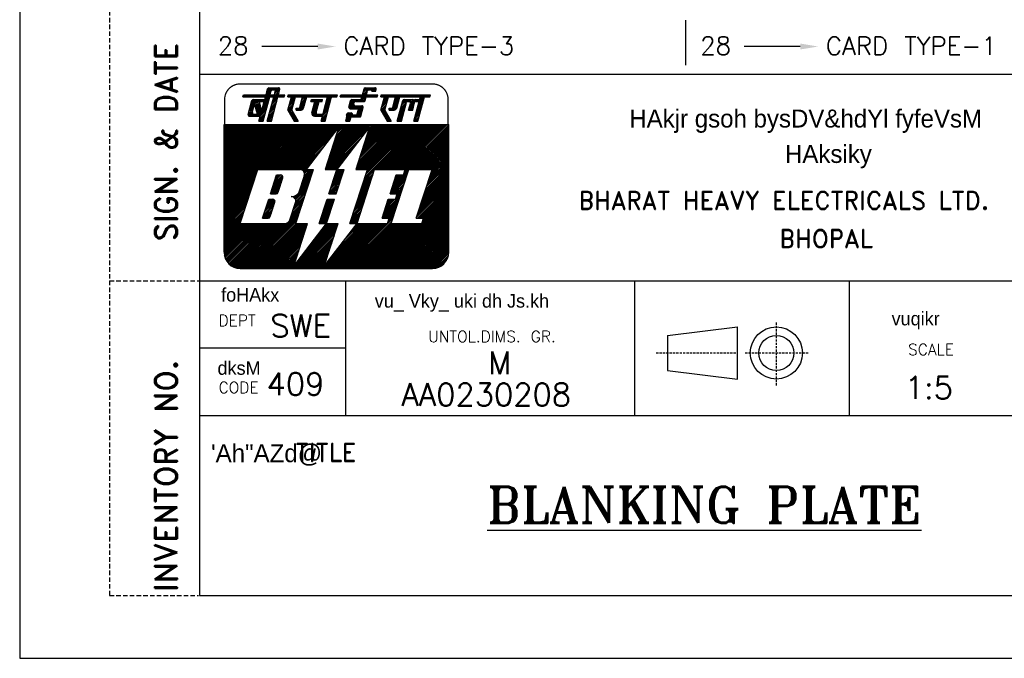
# Model space of a CAD drawing. Extents: x -1782 to -732, y 801 to 2286.
# Tile 1 of 4: x -1782 to -1234, y 801 to 1156. Entities that reach past the tile are written whole.
import ezdxf
from ezdxf.enums import TextEntityAlignment as Align

# ---------------------------------------------------------------- set-up
doc = ezdxf.new("R2010")
doc.units = 0
doc.linetypes.add('DASHED', pattern=[0.75, 0.5, -0.25])
doc.linetypes.add('HIDDEN', pattern=[0.375, 0.25, -0.125])
doc.layers.get('0').update_dxf_attribs({"linetype": 'CONTINUOUS'})
doc.layers.add('FOR', color=7, linetype='CONTINUOUS')
doc.layers.add('TEXT', color=2, linetype='CONTINUOUS')
doc.styles.add('HINDI', font='hindi')
doc.styles.add('ROMAND', font='romand')
doc.styles.add('ROMANS', font='romans')
doc.styles.add('ROMANT', font='romant.shx')
doc.styles.get("Standard").update_dxf_attribs({"font": 'txt.shx'})

# ---------------------------------------------------------------- blocks, each defined once
blk = doc.blocks.new('*X17')
at = {"color": 0}
for p, q in [((31.56, 28.02), (32.19, 28.65)), ((31.62, 28.26), (32.25, 28.89)), ((31.69, 28.51), (32.28, 29.1)), ((31.75, 28.75), (32.11, 29.1)), ((31.82, 28.99), (31.93, 29.1)), ((31.23, 26.81), (31.86, 27.44)), ((31.3, 27.06), (31.93, 27.68)), ((31.36, 27.3), (31.99, 27.93)), ((31.43, 27.54), (32.06, 28.17)), ((31.49, 27.78), (32.12, 28.41)), ((31.16, 26.39), (31.73, 26.96)), ((31.17, 26.57), (31.8, 27.2)), ((31.34, 26.39), (31.67, 26.72)), ((31.52, 26.39), (31.6, 26.48))]:
    blk.add_line(p, q, dxfattribs=at)
blk = doc.blocks.new('*X16')
at = {"color": 0}
for p, q in [((29.69, 27.92), (30.56, 28.79)), ((29.76, 28.17), (30.38, 28.79)), ((29.82, 28.41), (30.2, 28.79)), ((29.89, 28.65), (30.03, 28.79)), ((30.5, 28.56), (30.73, 28.79)), ((30.62, 27.97), (31.44, 28.79)), ((30.66, 28.54), (30.91, 28.79)), ((30.69, 28.21), (31.14, 28.67)), ((30.73, 28.44), (31.07, 28.77)), ((31.15, 28.67), (31.26, 28.79)), ((31.39, 28.56), (31.62, 28.79)), ((31.57, 28.56), (31.75, 28.75)), ((29.43, 26.96), (30.06, 27.59)), ((29.5, 27.2), (30.13, 27.83)), ((29.56, 27.44), (30.19, 28.07)), ((29.63, 27.68), (30.26, 28.31)), ((30.56, 27.73), (31.19, 28.36)), ((30.63, 27.62), (31.12, 28.12)), ((30.8, 27.62), (31.06, 27.88)), ((30.98, 27.62), (30.99, 27.64)), ((29.3, 26.47), (29.93, 27.1)), ((29.37, 26.72), (30, 27.34)), ((29.4, 26.39), (29.87, 26.86)), ((29.57, 26.39), (29.8, 26.62))]:
    blk.add_line(p, q, dxfattribs=at)
blk = doc.blocks.new('*X15')
at = {"color": 0}
for p, q in [((27.5, 27.86), (28.13, 28.49)), ((27.57, 28.1), (28.2, 28.73)), ((27.63, 28.34), (28.26, 28.97)), ((27.7, 28.58), (28.22, 29.1)), ((27.76, 28.82), (28.04, 29.1)), ((27.83, 29.06), (27.86, 29.1)), ((28.5, 27.62), (29.39, 28.5)), ((28.82, 28.12), (29.45, 28.74)), ((28.89, 28.36), (29.52, 28.99)), ((28.95, 28.6), (29.45, 29.1)), ((29.02, 28.84), (29.28, 29.1)), ((29.08, 29.08), (29.1, 29.1)), ((27.44, 27.62), (28.07, 28.24)), ((27.51, 27.51), (28, 28)), ((27.57, 27.39), (27.94, 27.76)), ((27.64, 27.28), (27.93, 27.57)), ((27.7, 27.17), (27.99, 27.46)), ((28.36, 27.65), (28.56, 27.85)), ((28.36, 27.83), (28.38, 27.85)), ((28.68, 27.62), (29.32, 28.26)), ((28.86, 27.62), (29.26, 28.02)), ((29.08, 27.67), (29.17, 27.76)), ((27.76, 27.06), (28.06, 27.35)), ((27.83, 26.95), (28.12, 27.24)), ((27.89, 26.83), (28.19, 27.13)), ((27.96, 26.72), (28.25, 27.01)), ((28.02, 26.61), (28.32, 26.9)), ((28.09, 26.5), (28.38, 26.79)), ((28.16, 26.39), (28.44, 26.68)), ((28.33, 26.39), (28.51, 26.56)), ((28.51, 26.39), (28.57, 26.45))]:
    blk.add_line(p, q, dxfattribs=at)
blk = doc.blocks.new('*X14')
at = {"color": 0}
for p, q in [((27.48, 29.25), (27.56, 29.33)), ((27.51, 29.1), (27.74, 29.33)), ((27.69, 29.1), (27.92, 29.33)), ((27.86, 29.1), (28.09, 29.33)), ((28.04, 29.1), (28.27, 29.33)), ((28.22, 29.1), (28.45, 29.33)), ((28.39, 29.1), (28.62, 29.33)), ((28.57, 29.1), (28.8, 29.33)), ((28.75, 29.1), (28.98, 29.33)), ((28.92, 29.1), (29.15, 29.33)), ((29.1, 29.1), (29.33, 29.33)), ((29.28, 29.1), (29.51, 29.33)), ((29.45, 29.1), (29.68, 29.33)), ((29.63, 29.1), (29.86, 29.33)), ((29.81, 29.1), (30.04, 29.33)), ((29.98, 29.1), (30.21, 29.33)), ((30.16, 29.1), (30.39, 29.33)), ((30.34, 29.1), (30.57, 29.33)), ((30.51, 29.1), (30.74, 29.33)), ((30.69, 29.1), (30.92, 29.33)), ((30.87, 29.1), (31.1, 29.33)), ((31.04, 29.1), (31.27, 29.33)), ((31.22, 29.1), (31.45, 29.33)), ((31.4, 29.1), (31.63, 29.33)), ((31.57, 29.1), (31.8, 29.33)), ((31.75, 29.1), (31.98, 29.33)), ((31.93, 29.1), (32.16, 29.33)), ((32.11, 29.1), (32.34, 29.33)), ((32.28, 29.1), (32.51, 29.33)), ((32.46, 29.1), (32.69, 29.33)), ((32.64, 29.1), (32.87, 29.33)), ((32.81, 29.1), (32.93, 29.22))]:
    blk.add_line(p, q, dxfattribs=at)
blk = doc.blocks.new('*X13')
at = {"color": 0}
for p, q in [((23.88, 27.95), (24.72, 28.79)), ((23.95, 28.19), (24.55, 28.79)), ((24.01, 28.43), (24.37, 28.79)), ((24.08, 28.67), (24.19, 28.79)), ((24.67, 28.56), (24.9, 28.79)), ((24.85, 28.56), (25.08, 28.79)), ((25.02, 28.56), (25.56, 29.1)), ((25.2, 28.56), (25.74, 29.1)), ((25.32, 29.03), (25.39, 29.1)), ((25.38, 28.56), (25.76, 28.94)), ((25.56, 28.56), (25.69, 28.7)), ((23.92, 27.81), (24.44, 28.33)), ((24.06, 27.77), (24.45, 28.17)), ((24.23, 27.77), (24.56, 28.1)), ((24.41, 27.77), (24.74, 28.1)), ((24.55, 26.85), (25.43, 27.73)), ((24.59, 27.77), (24.92, 28.1)), ((24.73, 26.85), (25.37, 27.49)), ((24.76, 27.77), (25.09, 28.1)), ((24.87, 27.34), (25.49, 27.96)), ((24.9, 27.72), (25.27, 28.1)), ((24.93, 27.59), (25.42, 28.07)), ((23.63, 26.99), (23.95, 27.31)), ((23.69, 27.23), (23.76, 27.29)), ((23.7, 26.88), (24.13, 27.31)), ((23.84, 26.85), (24.26, 27.26)), ((24.02, 26.85), (24.29, 27.12)), ((24.2, 26.85), (24.43, 27.08)), ((24.38, 26.85), (24.61, 27.08)), ((24.91, 26.85), (25.3, 27.25)), ((25.08, 26.85), (25.24, 27.01))]:
    blk.add_line(p, q, dxfattribs=at)
blk = doc.blocks.new('*X12')
at = {"color": 0}
for p, q in [((22.95, 29.14), (23.14, 29.33)), ((23.09, 29.1), (23.32, 29.33)), ((23.27, 29.1), (23.5, 29.33)), ((23.44, 29.1), (23.67, 29.33)), ((23.62, 29.1), (23.85, 29.33)), ((23.8, 29.1), (24.03, 29.33)), ((23.97, 29.1), (24.2, 29.33)), ((24.15, 29.1), (24.38, 29.33)), ((24.33, 29.1), (24.56, 29.33)), ((24.5, 29.1), (24.73, 29.33)), ((24.68, 29.1), (24.91, 29.33)), ((24.86, 29.1), (25.09, 29.33)), ((25.03, 29.1), (25.26, 29.33)), ((25.21, 29.1), (25.44, 29.33)), ((25.39, 29.1), (25.62, 29.33)), ((25.56, 29.1), (25.79, 29.33)), ((25.74, 29.1), (25.97, 29.33)), ((25.92, 29.1), (26.15, 29.33)), ((26.09, 29.1), (26.32, 29.33)), ((26.27, 29.1), (26.5, 29.33)), ((26.45, 29.1), (26.68, 29.33)), ((26.63, 29.1), (26.86, 29.33)), ((26.8, 29.1), (27.03, 29.33)), ((26.98, 29.1), (27.08, 29.2))]:
    blk.add_line(p, q, dxfattribs=at)
blk = doc.blocks.new('*X11')
at = {"color": 0}
for p, q in [((25.44, 29.33), (26.21, 30.1)), ((25.45, 29.52), (26.03, 30.1)), ((25.52, 29.76), (25.86, 30.1)), ((25.58, 30), (25.67, 30.09)), ((25.62, 29.33), (25.95, 29.66)), ((26.16, 29.87), (26.39, 30.1)), ((26.33, 29.87), (26.56, 30.1)), ((26.44, 29.8), (26.74, 30.1)), ((26.54, 29.72), (26.89, 30.07)), ((26.71, 29.72), (26.94, 29.95)), ((25.79, 29.33), (25.89, 29.42))]:
    blk.add_line(p, q, dxfattribs=at)
blk = doc.blocks.new('*X10')
at = {"color": 0}
for p, q in [((23.56, 26.39), (24.02, 26.85)), ((23.6, 26.61), (23.84, 26.85)), ((23.67, 26.85), (23.7, 26.88)), ((23.74, 26.39), (24.1, 26.75)), ((23.92, 26.39), (24.04, 26.51))]:
    blk.add_line(p, q, dxfattribs=at)
blk = doc.blocks.new('*X9')
at = {"color": 0}
for p, q in [((17.09, 29.11), (17.31, 29.33)), ((17.26, 29.1), (17.49, 29.33)), ((17.43, 29.1), (17.66, 29.33)), ((17.61, 29.1), (17.84, 29.33)), ((17.79, 29.1), (18.02, 29.33)), ((17.96, 29.1), (18.19, 29.33)), ((18.14, 29.1), (18.37, 29.33)), ((18.32, 29.1), (18.55, 29.33)), ((18.49, 29.1), (18.72, 29.33)), ((18.67, 29.1), (18.9, 29.33)), ((18.85, 29.1), (19.08, 29.33)), ((19.02, 29.1), (19.25, 29.33)), ((19.2, 29.1), (19.43, 29.33)), ((19.38, 29.1), (19.61, 29.33)), ((19.55, 29.1), (19.78, 29.33)), ((19.7, 28.71), (19.77, 28.79)), ((19.72, 28.56), (19.95, 28.79)), ((19.73, 29.1), (19.96, 29.33)), ((19.9, 28.56), (20.13, 28.79)), ((19.91, 29.1), (20.14, 29.33)), ((20.07, 28.56), (20.3, 28.79)), ((20.08, 29.1), (20.31, 29.33)), ((20.25, 28.56), (20.48, 28.79)), ((20.26, 29.1), (20.49, 29.33)), ((20.43, 28.56), (20.66, 28.79)), ((20.44, 29.1), (20.67, 29.33)), ((20.61, 29.1), (20.84, 29.33)), ((20.61, 28.56), (20.84, 28.79)), ((20.78, 28.56), (20.95, 28.73)), ((20.79, 29.1), (21.02, 29.33)), ((20.97, 29.1), (21.2, 29.33)), ((21.15, 29.1), (21.38, 29.33)), ((21.32, 29.1), (21.55, 29.33)), ((21.5, 29.1), (21.73, 29.33)), ((21.68, 29.1), (21.91, 29.33)), ((21.85, 29.1), (22.08, 29.33)), ((22.03, 29.1), (22.26, 29.33)), ((22.21, 29.1), (22.44, 29.33)), ((22.38, 29.1), (22.61, 29.33))]:
    blk.add_line(p, q, dxfattribs=at)
blk = doc.blocks.new('*X8')
at = {"color": 0}
for p, q in [((17.18, 27.97), (17.81, 28.59)), ((17.25, 28.21), (17.88, 28.84)), ((17.31, 28.45), (17.94, 29.08)), ((17.38, 28.69), (17.79, 29.1)), ((17.44, 28.93), (17.61, 29.1)), ((18.44, 27.98), (19.07, 28.61)), ((18.5, 28.22), (19.13, 28.85)), ((18.57, 28.47), (19.2, 29.09)), ((18.63, 28.71), (19.02, 29.1)), ((18.7, 28.95), (18.85, 29.1)), ((19.94, 27.89), (20.57, 28.52)), ((20, 28.13), (20.43, 28.56)), ((20.07, 28.38), (20.25, 28.56)), ((21.19, 27.91), (21.82, 28.54)), ((21.26, 28.15), (21.89, 28.78)), ((21.32, 28.39), (21.95, 29.02)), ((21.39, 28.63), (21.85, 29.1)), ((21.45, 28.88), (21.68, 29.1)), ((17.12, 27.72), (17.75, 28.35)), ((17.13, 27.56), (17.68, 28.11)), ((17.19, 27.44), (17.62, 27.87)), ((17.26, 27.33), (17.55, 27.63)), ((17.32, 27.22), (17.61, 27.51)), ((17.39, 27.11), (17.68, 27.4)), ((18.01, 27.73), (18.13, 27.85)), ((18.07, 27.62), (18.31, 27.85)), ((18.25, 27.62), (19, 28.37)), ((18.43, 27.62), (18.94, 28.13)), ((18.61, 27.62), (18.87, 27.89)), ((19.77, 27.2), (20.37, 27.8)), ((19.81, 27.41), (20.44, 28.04)), ((19.82, 27.07), (20.31, 27.56)), ((19.87, 27.65), (20.5, 28.28)), ((20.92, 26.93), (21.56, 27.57)), ((21, 27.19), (21.63, 27.81)), ((21.06, 27.43), (21.69, 28.06)), ((21.13, 27.67), (21.76, 28.3)), ((17.45, 27), (17.74, 27.29)), ((17.51, 26.88), (17.81, 27.18)), ((17.58, 26.77), (17.87, 27.06)), ((17.64, 26.66), (17.94, 26.95)), ((17.71, 26.55), (18, 26.84)), ((17.77, 26.44), (18.07, 26.73)), ((17.9, 26.39), (18.13, 26.62)), ((18.08, 26.39), (18.19, 26.5)), ((18.26, 26.39), (18.26, 26.39)), ((19.91, 26.98), (20.25, 27.32)), ((20.04, 26.93), (20.3, 27.19)), ((20.21, 26.93), (20.44, 27.16)), ((20.39, 26.93), (20.62, 27.16)), ((20.57, 26.93), (20.8, 27.16)), ((20.74, 26.93), (20.97, 27.16)), ((20.8, 26.46), (21.43, 27.09)), ((20.87, 26.7), (21.5, 27.33)), ((20.91, 26.39), (21.37, 26.85)), ((21.09, 26.39), (21.3, 26.61))]:
    blk.add_line(p, q, dxfattribs=at)
blk = doc.blocks.new('*X7')
at = {"color": 0}
for p, q in [((13.41, 28.26), (13.71, 28.56)), ((13.45, 28.12), (13.89, 28.56)), ((13.46, 28.49), (13.51, 28.54)), ((13.49, 27.98), (13.95, 28.44)), ((13.53, 27.85), (13.98, 28.3)), ((13.57, 27.71), (14.01, 28.16)), ((13.6, 27.57), (14.05, 28.02)), ((13.64, 27.43), (14.08, 27.87)), ((13.68, 27.29), (14.12, 27.73)), ((13.72, 27.16), (14.15, 27.59)), ((13.9, 27.16), (14.17, 27.43)), ((14.08, 27.16), (14.1, 27.18))]:
    blk.add_line(p, q, dxfattribs=at)
blk = doc.blocks.new('*X6')
at = {"color": 0}
for p, q in [((12.91, 27.94), (13.46, 28.49)), ((12.97, 28.18), (13.59, 28.79)), ((13.04, 28.42), (13.41, 28.79)), ((13.1, 28.66), (13.23, 28.79)), ((13.51, 28.54), (13.76, 28.79)), ((13.71, 28.56), (13.94, 28.79)), ((13.89, 28.56), (14.12, 28.79)), ((14.06, 28.56), (14.29, 28.79)), ((14.24, 28.56), (14.47, 28.79)), ((14.42, 28.56), (14.49, 28.63)), ((12.7, 27.02), (13.19, 27.51)), ((12.72, 27.21), (13.26, 27.76)), ((12.78, 27.45), (13.32, 28)), ((12.84, 27.69), (13.39, 28.24)), ((12.79, 26.94), (13.15, 27.29)), ((12.96, 26.93), (13.22, 27.18)), ((13.14, 26.93), (13.37, 27.16)), ((13.32, 26.93), (13.55, 27.16)), ((13.49, 26.93), (13.72, 27.16)), ((13.67, 26.93), (13.9, 27.16)), ((13.85, 26.93), (14.08, 27.16)), ((14.03, 26.93), (14.04, 26.94))]:
    blk.add_line(p, q, dxfattribs=at)
blk = doc.blocks.new('*X5')
at = {"color": 0}
for p, q in [((12.13, 29.1), (12.36, 29.33)), ((12.15, 29.3), (12.18, 29.33)), ((12.31, 29.1), (12.54, 29.33)), ((12.48, 29.1), (12.71, 29.33)), ((12.66, 29.1), (12.89, 29.33)), ((12.84, 29.1), (13.07, 29.33)), ((13.01, 29.1), (13.24, 29.33)), ((13.19, 29.1), (13.42, 29.33)), ((13.37, 29.1), (13.6, 29.33)), ((13.54, 29.1), (13.77, 29.33)), ((13.72, 29.1), (13.95, 29.33)), ((13.9, 29.1), (14.13, 29.33)), ((14.07, 29.1), (14.3, 29.33)), ((14.25, 29.1), (14.48, 29.33)), ((14.43, 29.1), (14.66, 29.33)), ((14.6, 29.1), (14.83, 29.33)), ((14.78, 29.1), (15.01, 29.33)), ((14.96, 29.1), (15.19, 29.33)), ((15.13, 29.1), (15.36, 29.33)), ((15.31, 29.1), (15.54, 29.33)), ((15.49, 29.1), (15.72, 29.33)), ((15.66, 29.1), (15.89, 29.33)), ((15.84, 29.1), (16.07, 29.33)), ((16.02, 29.1), (16.25, 29.33)), ((16.2, 29.1), (16.43, 29.33)), ((16.37, 29.1), (16.6, 29.33)), ((16.55, 29.1), (16.76, 29.31))]:
    blk.add_line(p, q, dxfattribs=at)
blk = doc.blocks.new('*X4')
at = {"color": 0}
for p, q in [((14.69, 29.36), (15.43, 30.1)), ((14.75, 29.6), (15.25, 30.1)), ((14.81, 29.84), (15.07, 30.1)), ((14.83, 29.33), (15.25, 29.74)), ((15.37, 29.87), (15.6, 30.1)), ((15.55, 29.87), (15.78, 30.1)), ((15.62, 29.41), (16.21, 30)), ((15.67, 29.81), (15.96, 30.1)), ((15.68, 29.65), (16.12, 30.09)), ((15.72, 29.33), (16.18, 29.79)), ((15.01, 29.33), (15.18, 29.5)), ((15.89, 29.33), (16.12, 29.55))]:
    blk.add_line(p, q, dxfattribs=at)
blk = doc.blocks.new('*X3')
at = {"color": 0}
for p, q in [((14.3, 27.91), (14.93, 28.54)), ((14.36, 28.15), (14.99, 28.78)), ((14.43, 28.39), (15.05, 29.02)), ((14.49, 28.63), (14.96, 29.1)), ((14.56, 28.87), (14.78, 29.1)), ((15.23, 27.96), (15.86, 28.59)), ((15.29, 28.2), (15.92, 28.83)), ((15.36, 28.44), (15.99, 29.07)), ((15.42, 28.68), (15.84, 29.1)), ((15.49, 28.92), (15.66, 29.1)), ((14.04, 26.94), (14.67, 27.57)), ((14.1, 27.18), (14.73, 27.81)), ((14.17, 27.43), (14.8, 28.05)), ((14.23, 27.67), (14.86, 28.3)), ((14.97, 26.99), (15.6, 27.62)), ((15.04, 27.23), (15.66, 27.86)), ((15.1, 27.48), (15.73, 28.1)), ((15.17, 27.72), (15.79, 28.34)), ((13.91, 26.46), (14.54, 27.09)), ((13.97, 26.7), (14.6, 27.33)), ((14.02, 26.39), (14.47, 26.85)), ((14.19, 26.39), (14.41, 26.61)), ((14.84, 26.51), (15.47, 27.14)), ((14.9, 26.39), (15.41, 26.9)), ((14.91, 26.75), (15.54, 27.38)), ((15.08, 26.39), (15.34, 26.65)), ((15.25, 26.39), (15.28, 26.41))]:
    blk.add_line(p, q, dxfattribs=at)
blk = doc.blocks.new('*X2')
at = {"color": 0}
for p, q in [((10, 17.42), (18.58, 26)), ((10, 17.6), (18.4, 26)), ((10, 17.78), (18.22, 26)), ((10, 17.95), (18.05, 26)), ((10, 18.13), (17.87, 26)), ((10, 18.31), (17.69, 26)), ((10, 18.49), (17.51, 26)), ((10, 18.66), (17.34, 26)), ((10, 18.84), (17.16, 26)), ((10, 19.02), (16.98, 26)), ((10, 19.19), (16.81, 26)), ((10, 19.37), (16.63, 26)), ((10, 19.55), (16.45, 26)), ((10, 19.72), (16.28, 26)), ((10, 19.9), (16.1, 26)), ((10, 20.08), (15.92, 26)), ((10, 20.25), (15.75, 26)), ((10, 20.43), (15.57, 26)), ((10, 20.61), (15.39, 26)), ((10, 20.78), (15.22, 26)), ((10, 20.96), (15.04, 26)), ((10, 21.14), (14.86, 26)), ((10, 21.31), (14.69, 26)), ((10, 21.49), (14.51, 26)), ((10, 21.67), (14.33, 26)), ((10, 21.84), (14.16, 26)), ((10, 22.02), (13.98, 26)), ((10, 22.2), (13.8, 26)), ((10, 22.37), (13.63, 26)), ((10, 22.55), (13.45, 26)), ((10, 22.73), (13.27, 26)), ((10, 22.9), (13.1, 26)), ((10, 23.08), (12.92, 26)), ((10, 23.26), (12.74, 26)), ((10, 23.44), (12.56, 26)), ((10, 23.61), (12.39, 26)), ((10, 23.79), (12.21, 26)), ((10, 23.97), (12.03, 26)), ((10, 24.14), (11.86, 26)), ((10, 24.32), (11.68, 26)), ((10, 24.5), (11.5, 26)), ((10, 24.67), (11.33, 26)), ((10, 24.85), (11.15, 26)), ((10, 25.03), (10.97, 26)), ((10, 25.2), (10.8, 26)), ((10, 25.38), (10.62, 26)), ((10, 25.56), (10.44, 26)), ((10, 25.73), (10.27, 26)), ((10, 25.91), (10.09, 26)), ((13.75, 21), (18.75, 26)), ((13.93, 21), (18.93, 26)), ((14.11, 21), (19.11, 26)), ((14.28, 21), (19.28, 26)), ((14.46, 21), (19.46, 26)), ((14.64, 21), (19.64, 26)), ((14.81, 21), (19.81, 26)), ((14.99, 21), (19.99, 26)), ((15.17, 21), (20.17, 26)), ((15.34, 21), (20.34, 26)), ((15.52, 21), (20.52, 26)), ((15.7, 21), (20.7, 26)), ((15.87, 21), (20.87, 26)), ((16.05, 21), (21.05, 26)), ((16.23, 21), (21.23, 26)), ((16.4, 21), (21.4, 26)), ((16.58, 21), (21.58, 26)), ((16.76, 21), (21.76, 26)), ((16.93, 21), (21.93, 26)), ((17.11, 21), (22.11, 26)), ((17.29, 21), (22.29, 26)), ((17.46, 21), (22.46, 26)), ((17.64, 21), (22.64, 26)), ((17.82, 21), (22.82, 26)), ((17.99, 21), (22.99, 26)), ((18.17, 21), (22.37, 25.2)), ((21.28, 21.11), (26.18, 26)), ((21.35, 21), (26.35, 26)), ((21.37, 21.37), (26, 26)), ((21.45, 21.63), (25.82, 26)), ((21.53, 21), (25.9, 25.37)), ((21.54, 21.89), (25.65, 26)), ((21.62, 22.16), (25.47, 26)), ((21.71, 22.42), (25.29, 26)), ((21.8, 22.68), (25.12, 26)), ((21.88, 22.94), (24.94, 26)), ((21.97, 23.2), (24.76, 26)), ((22.05, 23.46), (24.59, 26)), ((22.14, 23.73), (24.41, 26)), ((22.22, 23.99), (24.23, 26)), ((22.31, 24.25), (24.06, 26)), ((22.39, 24.51), (23.88, 26)), ((22.48, 24.77), (23.7, 26)), ((22.56, 25.04), (23.53, 26)), ((22.65, 25.3), (23.35, 26)), ((22.73, 25.56), (23.17, 26)), ((24.7, 21.17), (29.54, 26)), ((24.71, 21), (29.71, 26)), ((24.79, 21.43), (29.36, 26)), ((24.87, 21.69), (29.18, 26)), ((24.89, 21), (29.89, 26)), ((24.96, 21.95), (29.01, 26)), ((25.04, 22.22), (28.83, 26)), ((25.07, 21), (30.07, 26)), ((25.13, 22.48), (28.65, 26)), ((25.21, 22.74), (28.47, 26)), ((25.24, 21), (30.24, 26)), ((25.3, 23), (28.3, 26)), ((25.39, 23.26), (28.12, 26)), ((25.42, 21), (30.42, 26)), ((25.47, 23.53), (27.94, 26)), ((25.56, 23.79), (27.77, 26)), ((25.6, 21), (30.6, 26)), ((25.61, 19.95), (31.66, 26)), ((25.64, 24.05), (27.59, 26)), ((25.69, 20.21), (31.48, 26)), ((25.73, 24.31), (27.41, 26)), ((25.77, 21), (30.77, 26)), ((25.78, 20.48), (31.3, 26)), ((25.81, 24.57), (27.24, 26)), ((25.86, 20.74), (31.13, 26)), ((25.9, 24.83), (27.06, 26)), ((25.95, 21), (30.95, 26)), ((25.98, 25.1), (26.88, 26)), ((26.07, 25.36), (26.71, 26)), ((26.15, 25.62), (26.53, 26)), ((26.83, 21), (31.83, 26)), ((27.01, 21), (32.01, 26)), ((27.19, 21), (32.19, 26)), ((27.36, 21), (32.36, 26)), ((27.54, 21), (32.54, 26)), ((27.72, 21), (32.72, 26)), ((27.89, 21), (32.89, 26)), ((28.07, 21), (33.07, 26)), ((28.25, 21), (33.25, 26)), ((28.42, 21), (33.42, 26)), ((28.6, 21), (33.6, 26)), ((28.78, 21), (33.78, 26)), ((28.95, 21), (33.95, 26)), ((29.13, 21), (34.13, 26)), ((29.31, 21), (34.31, 26)), ((29.49, 21), (34.49, 26)), ((29.66, 21), (34.66, 26)), ((29.84, 21), (34.84, 26)), ((29.96, 20.41), (35, 25.45)), ((30.02, 21), (35, 25.98)), ((30.04, 20.67), (35, 25.63)), ((30.13, 20.94), (35, 25.81)), ((30.72, 21), (35, 25.28)), ((18.35, 21), (21.79, 24.44)), ((21.71, 21), (25.32, 24.62)), ((30.9, 21), (35, 25.1)), ((31.08, 21), (35, 24.92)), ((31.25, 21), (35, 24.75)), ((31.43, 21), (35, 24.57)), ((31.61, 21), (35, 24.39)), ((31.78, 21), (35, 24.22)), ((18.52, 21), (21.21, 23.68)), ((21.88, 21), (24.74, 23.86)), ((22.06, 21), (24.16, 23.1)), ((31.96, 21), (35, 24.04)), ((32.14, 21), (35, 23.86)), ((32.31, 21), (35, 23.69)), ((32.49, 21), (35, 23.51)), ((32.67, 21), (35, 23.33)), ((32.84, 21), (35, 23.16)), ((18.66, 20.96), (20.62, 22.92)), ((18.77, 20.89), (20.04, 22.16)), ((22.24, 21), (23.58, 22.34)), ((32.7, 19.62), (35, 21.92)), ((32.79, 19.88), (35, 22.1)), ((32.87, 20.14), (35, 22.27)), ((32.96, 20.41), (35, 22.45)), ((33.02, 21), (35, 22.98)), ((33.04, 20.67), (35, 22.63)), ((33.13, 20.93), (35, 22.8)), ((10, 17.25), (13.75, 21)), ((18.77, 19.83), (19.94, 21)), ((18.85, 20.09), (19.76, 21)), ((18.86, 20.8), (19.46, 21.4)), ((18.92, 20.69), (19.23, 21)), ((18.94, 20.35), (19.59, 21)), ((18.96, 20.55), (19.41, 21)), ((22.1, 19.63), (23.29, 20.81)), ((22.19, 19.89), (23.3, 21)), ((22.27, 20.15), (23.12, 21)), ((22.36, 20.41), (22.94, 21)), ((22.41, 21), (22.99, 21.58)), ((22.44, 20.68), (22.77, 21)), ((22.53, 20.94), (22.59, 21)), ((25.52, 19.69), (26.71, 20.88)), ((32.19, 18.05), (35, 20.86)), ((32.28, 18.31), (35, 21.03)), ((32.36, 18.57), (35, 21.21)), ((32.45, 18.83), (35, 21.39)), ((32.53, 19.1), (35, 21.56)), ((32.62, 19.36), (35, 21.74)), ((10, 17.07), (13.66, 20.73)), ((10, 16.89), (13.58, 20.47)), ((10, 16.72), (13.49, 20.21)), ((10, 16.54), (13.41, 19.95)), ((18.43, 18.78), (19.61, 19.97)), ((18.51, 19.04), (19.7, 20.23)), ((18.6, 19.31), (19.78, 20.49)), ((18.68, 19.57), (19.87, 20.75)), ((21.76, 18.58), (22.95, 19.77)), ((21.85, 18.84), (23.03, 20.03)), ((21.93, 19.11), (23.12, 20.29)), ((22.02, 19.37), (23.2, 20.55)), ((25.18, 18.64), (26.37, 19.83)), ((25.27, 18.9), (26.45, 20.09)), ((25.35, 19.17), (26.54, 20.35)), ((25.44, 19.43), (26.62, 20.61)), ((28.52, 18.44), (30.3, 20.22)), ((28.55, 18.3), (30.21, 19.96)), ((28.6, 18.7), (30.38, 20.48)), ((28.69, 18.97), (30.47, 20.74)), ((28.77, 19.23), (29.95, 20.4)), ((28.86, 19.49), (29.77, 20.4)), ((28.94, 19.75), (29.59, 20.4)), ((29.03, 20.01), (29.42, 20.4)), ((29.11, 20.28), (29.24, 20.4)), ((31.68, 16.48), (35, 19.8)), ((31.77, 16.74), (35, 19.97)), ((31.85, 17), (35, 20.15)), ((31.94, 17.26), (35, 20.33)), ((32.02, 17.52), (35, 20.5)), ((32.11, 17.79), (35, 20.68)), ((10, 16.36), (13.32, 19.69)), ((10, 16.19), (13.24, 19.42)), ((10, 16.01), (13.15, 19.16)), ((10, 15.83), (13.07, 18.9)), ((10, 15.66), (12.98, 18.64)), ((17.85, 17.85), (19.44, 19.44)), ((17.92, 17.75), (19.36, 19.18)), ((17.97, 17.62), (19.27, 18.92)), ((17.98, 17.45), (19.19, 18.66)), ((18.34, 18.52), (19.53, 19.71)), ((21.68, 18.32), (22.86, 19.51)), ((21.84, 18.3), (22.78, 19.24)), ((22.01, 18.3), (22.69, 18.98)), ((22.19, 18.3), (22.61, 18.72)), ((24.84, 17.6), (26.03, 18.78)), ((24.93, 17.86), (26.11, 19.04)), ((25.01, 18.12), (26.2, 19.3)), ((25.1, 18.38), (26.28, 19.57)), ((28.73, 18.3), (30.13, 19.7)), ((28.91, 18.3), (30.04, 19.43)), ((29.08, 18.3), (29.96, 19.17)), ((29.19, 18.06), (29.79, 18.65)), ((29.26, 18.3), (29.87, 18.91)), ((31.42, 15.69), (35, 19.27)), ((31.51, 15.95), (35, 19.44)), ((31.51, 15.6), (35, 19.09)), ((31.59, 16.22), (35, 19.62)), ((31.69, 15.6), (35, 18.91)), ((31.86, 15.6), (35, 18.74)), ((10, 15.48), (12.9, 18.38)), ((10, 15.3), (12.81, 18.12)), ((10, 15.13), (12.73, 17.85)), ((10, 14.95), (12.64, 17.59)), ((17.63, 17.98), (17.66, 18.01)), ((17.66, 16.43), (18.85, 17.61)), ((17.75, 17.93), (17.91, 18.09)), ((17.75, 16.69), (18.93, 17.87)), ((17.83, 16.95), (19.02, 18.13)), ((17.92, 17.21), (19.1, 18.4)), ((21.08, 16.49), (22.27, 17.67)), ((21.17, 16.75), (22.12, 17.7)), ((21.25, 17.01), (21.94, 17.7)), ((21.34, 17.27), (21.77, 17.7)), ((21.42, 17.53), (21.59, 17.7)), ((22.37, 18.3), (22.52, 18.46)), ((24.5, 16.55), (25.69, 17.73)), ((24.59, 16.81), (25.77, 17.99)), ((24.67, 17.07), (25.86, 18.26)), ((24.76, 17.33), (25.94, 18.52)), ((27.15, 10), (35, 17.85)), ((27.32, 10), (35, 17.68)), ((27.67, 15.82), (29.45, 17.6)), ((27.75, 16.09), (29.53, 17.86)), ((27.84, 16.35), (29.62, 18.12)), ((27.92, 16.61), (29.01, 17.7)), ((28.01, 16.87), (28.84, 17.7)), ((28.09, 17.13), (28.66, 17.7)), ((28.18, 17.39), (28.48, 17.7)), ((28.26, 17.66), (28.31, 17.7)), ((29.11, 17.79), (29.7, 18.39)), ((32.01, 15.04), (35, 18.03)), ((32.04, 15.6), (35, 18.56)), ((32.1, 15.31), (35, 18.21)), ((32.18, 15.57), (35, 18.38)), ((10, 14.77), (12.56, 17.33)), ((10, 14.6), (12.47, 17.07)), ((10, 14.42), (12.39, 16.81)), ((10, 14.24), (12.3, 16.54)), ((17.32, 15.38), (18.51, 16.56)), ((17.41, 15.64), (18.59, 16.83)), ((17.49, 15.9), (18.68, 17.09)), ((17.58, 16.16), (18.76, 17.35)), ((20.74, 15.44), (21.93, 16.62)), ((20.83, 15.7), (22.01, 16.89)), ((20.91, 15.96), (22.1, 17.15)), ((21, 16.23), (22.18, 17.41)), ((24.16, 15.5), (25.35, 16.69)), ((24.25, 15.76), (25.43, 16.95)), ((24.33, 16.02), (25.52, 17.21)), ((24.42, 16.29), (25.6, 17.47)), ((27.5, 10), (35, 17.5)), ((27.62, 15.6), (29.36, 17.34)), ((27.68, 10), (35, 17.32)), ((27.8, 15.6), (29.27, 17.08)), ((27.85, 10), (35, 17.15)), ((27.97, 15.6), (29.19, 16.82)), ((28.03, 10), (35, 16.97)), ((28.15, 15.6), (29.1, 16.55)), ((28.21, 10), (35, 16.79)), ((28.38, 10), (35, 16.62)), ((28.56, 10), (35, 16.44)), ((10, 14.07), (12.22, 16.28)), ((10, 13.89), (12.13, 16.02)), ((10, 13.71), (12.05, 15.76)), ((10, 13.54), (11.96, 15.5)), ((12.12, 10), (18.42, 16.3)), ((12.3, 10), (18.34, 16.04)), ((12.47, 10), (18.25, 15.78)), ((12.65, 10), (18.17, 15.52)), ((20.66, 15.18), (21.84, 16.36)), ((20.66, 15), (21.76, 16.1)), ((20.83, 15), (21.67, 15.84)), ((21.01, 15), (21.59, 15.58)), ((23.26, 10), (28.76, 15.51)), ((24.02, 15), (25.18, 16.16)), ((24.08, 15.24), (25.26, 16.42)), ((24.19, 15), (25.09, 15.9)), ((24.37, 15), (25.01, 15.64)), ((24.55, 15), (24.92, 15.38)), ((28.26, 15.18), (28.85, 15.77)), ((28.33, 15.6), (29.02, 16.29)), ((28.34, 15.44), (28.93, 16.03)), ((28.74, 10), (35, 16.26)), ((28.92, 10), (35, 16.08)), ((29.09, 10), (35, 15.91)), ((29.27, 10), (35, 15.73)), ((29.45, 10), (35, 15.55)), ((29.62, 10), (35, 15.38)), ((10, 13.36), (11.88, 15.24)), ((10, 11.77), (13.23, 15)), ((10, 11.94), (13.06, 15)), ((10, 12.12), (12.88, 15)), ((10, 12.3), (12.7, 15)), ((10, 12.47), (12.53, 15)), ((10, 12.65), (12.35, 15)), ((10, 12.83), (12.17, 15)), ((10, 13.01), (11.99, 15)), ((10, 13.18), (11.82, 15)), ((10.01, 11.6), (13.41, 15)), ((10.03, 11.45), (13.59, 15)), ((10.07, 11.31), (13.76, 15)), ((10.11, 11.17), (13.94, 15)), ((10.16, 11.05), (14.12, 15)), ((10.22, 10.93), (14.29, 15)), ((10.29, 10.82), (14.47, 15)), ((10.36, 10.72), (14.65, 15)), ((10.44, 10.62), (14.82, 15)), ((10.53, 10.53), (15, 15)), ((10.62, 10.44), (15.18, 15)), ((10.72, 10.36), (15.35, 15)), ((10.82, 10.29), (15.53, 15)), ((10.93, 10.22), (15.71, 15)), ((11.05, 10.16), (15.88, 15)), ((11.17, 10.11), (16.06, 15)), ((11.31, 10.07), (16.24, 15)), ((11.45, 10.03), (16.41, 15)), ((11.6, 10.01), (16.59, 15)), ((11.77, 10), (16.77, 15)), ((11.94, 10), (16.99, 15.04)), ((12.83, 10), (18.08, 15.25)), ((13.01, 10), (18.01, 15)), ((13.18, 10), (18.18, 15)), ((13.36, 10), (18.36, 15)), ((13.54, 10), (18.54, 15)), ((13.71, 10), (18.71, 15)), ((13.89, 10), (18.89, 15)), ((14.07, 10), (19.07, 15)), ((14.24, 10), (19.24, 15)), ((14.42, 10), (19.24, 14.82)), ((14.6, 10), (19.16, 14.56)), ((14.77, 10), (19.07, 14.3)), ((17.6, 10), (22.6, 15)), ((17.78, 10), (22.66, 14.88)), ((17.95, 10), (22.58, 14.62)), ((18.03, 10.6), (22.42, 15)), ((18.13, 10), (22.49, 14.36)), ((18.61, 11.36), (22.25, 15)), ((19.19, 12.12), (22.07, 15)), ((19.77, 12.88), (21.89, 15)), ((20.35, 13.64), (21.72, 15)), ((20.94, 14.4), (21.54, 15)), ((20.96, 10), (25.96, 15)), ((21.14, 10), (26.14, 15)), ((21.19, 15), (21.5, 15.32)), ((21.31, 10), (26.31, 15)), ((21.36, 15), (21.42, 15.05)), ((21.49, 10), (26.49, 15)), ((21.56, 10.78), (25.78, 15)), ((21.67, 10), (26.67, 15)), ((21.84, 10), (26.84, 15)), ((22.02, 10), (27.02, 15)), ((22.14, 11.54), (25.61, 15)), ((22.2, 10), (27.2, 15)), ((22.37, 10), (27.37, 15)), ((22.55, 10), (27.55, 15)), ((22.73, 12.3), (25.43, 15)), ((22.73, 10), (27.73, 15)), ((22.9, 10), (27.9, 15)), ((23.08, 10), (28.08, 15)), ((23.31, 13.06), (25.25, 15)), ((23.44, 10), (28.68, 15.24)), ((23.61, 10), (28.61, 15)), ((23.79, 10), (28.79, 15)), ((23.89, 13.81), (25.08, 15)), ((23.97, 10), (28.97, 15)), ((24.14, 10), (29.14, 15)), ((24.32, 10), (29.32, 15)), ((24.47, 14.57), (24.9, 15)), ((24.5, 10), (29.5, 15)), ((24.67, 10), (29.67, 15)), ((24.72, 15), (24.84, 15.11)), ((24.85, 10), (29.85, 15)), ((25.03, 10), (30.03, 15)), ((25.2, 10), (30.2, 15)), ((25.38, 10), (30.38, 15)), ((25.56, 10), (30.56, 15)), ((25.73, 10), (30.73, 15)), ((25.91, 10), (30.91, 15)), ((26.09, 10), (31.09, 15)), ((26.26, 10), (31.26, 15)), ((26.44, 10), (31.44, 15)), ((26.62, 10), (31.62, 15)), ((26.79, 10), (31.79, 15)), ((26.97, 10), (31.97, 15)), ((29.8, 10), (35, 15.2)), ((29.98, 10), (35, 15.02)), ((30.15, 10), (35, 14.85)), ((30.33, 10), (35, 14.67)), ((30.51, 10), (35, 14.49)), ((30.68, 10), (35, 14.32)), ((14.95, 10), (18.99, 14.04)), ((15.13, 10), (18.9, 13.78)), ((15.3, 10), (18.82, 13.51)), ((15.48, 10), (18.73, 13.25)), ((18.31, 10), (22.41, 14.1)), ((18.49, 10), (22.32, 13.84)), ((18.66, 10), (22.24, 13.57)), ((18.84, 10), (22.15, 13.31)), ((30.86, 10), (35, 14.14)), ((31.04, 10), (35, 13.96)), ((31.21, 10), (35, 13.79)), ((31.39, 10), (35, 13.61)), ((31.57, 10), (35, 13.43)), ((31.74, 10), (35, 13.26)), ((15.66, 10), (18.65, 12.99)), ((15.83, 10), (18.56, 12.73)), ((16.01, 10), (18.48, 12.47)), ((16.19, 10), (18.39, 12.2)), ((19.02, 10), (22.07, 13.05)), ((19.19, 10), (21.98, 12.79)), ((19.37, 10), (21.9, 12.53)), ((19.55, 10), (21.81, 12.27)), ((31.92, 10), (35, 13.08)), ((32.1, 10), (35, 12.9)), ((32.27, 10), (35, 12.73)), ((32.45, 10), (35, 12.55)), ((32.63, 10), (35, 12.37)), ((32.8, 10), (35, 12.2)), ((16.36, 10), (18.31, 11.94)), ((16.54, 10), (18.22, 11.68)), ((16.72, 10), (18.14, 11.42)), ((16.89, 10), (18.05, 11.16)), ((19.72, 10), (21.73, 12)), ((19.9, 10), (21.64, 11.74)), ((20.08, 10), (21.56, 11.48)), ((20.25, 10), (21.47, 11.22)), ((20.43, 10), (21.39, 10.96)), ((32.98, 10), (35, 12.02)), ((33.16, 10), (35, 11.84)), ((33.34, 10.01), (34.99, 11.66)), ((33.54, 10.03), (34.97, 11.46)), ((33.79, 10.1), (34.9, 11.21)), ((17.07, 10), (17.97, 10.9)), ((17.25, 10), (17.88, 10.63)), ((17.42, 10), (17.8, 10.37)), ((20.61, 10), (21.3, 10.69)), ((20.78, 10), (21.22, 10.43)), ((34.11, 10.25), (34.75, 10.89))]:
    blk.add_line(p, q, dxfattribs=at)
blk = doc.blocks.new('*X1')
at = {"color": 0}
for p, q in [((15.28, 18.64), (16.47, 19.83)), ((15.37, 18.9), (16.55, 20.09)), ((15.45, 19.17), (16.54, 20.25)), ((15.54, 19.43), (16.46, 20.35)), ((15.62, 19.69), (16.33, 20.4)), ((15.71, 19.95), (16.16, 20.4)), ((15.79, 20.21), (15.98, 20.4)), ((15.2, 18.38), (16.38, 19.57)), ((15.29, 18.3), (16.3, 19.3)), ((15.47, 18.3), (16.21, 19.04)), ((15.65, 18.3), (16.13, 18.78)), ((14.6, 16.55), (15.64, 17.59)), ((14.69, 16.81), (15.55, 17.67)), ((14.77, 17.07), (15.4, 17.7)), ((14.86, 17.33), (15.23, 17.7)), ((14.94, 17.59), (15.05, 17.7)), ((15.83, 18.3), (16.04, 18.52)), ((14.35, 15.76), (15.53, 16.95)), ((14.36, 15.6), (15.45, 16.68)), ((14.43, 16.02), (15.62, 17.21)), ((14.52, 16.29), (15.68, 17.45)), ((14.54, 15.6), (15.36, 16.42)), ((14.72, 15.6), (15.28, 16.16)), ((14.89, 15.6), (15.19, 15.9))]:
    blk.add_line(p, q, dxfattribs=at)
blk = doc.blocks.new('MONO1')
for p, q in [((7.18, 24.08), (7.35, 24.74)), ((7.5, 24.85), (8.57, 24.85)), ((7.64, 24.08), (7.75, 24.51)), ((7.9, 24.62), (8.05, 24.62)), ((8.1, 24.08), (8.19, 24.43)), ((8.56, 24.08), (8.71, 24.66)), ((17.9, 24.08), (18.08, 24.74)), ((18.22, 24.85), (19.29, 24.85)), ((18.36, 24.08), (18.48, 24.51)), ((18.62, 24.62), (18.87, 24.62)), ((18.93, 24.47), (18.94, 24.52)), ((18.93, 24.47), (19.39, 24.47)), ((19.39, 24.47), (19.44, 24.66)), ((4.6, 23.85), (4.66, 24.08)), ((4.6, 23.85), (7.12, 23.85)), ((4.66, 24.08), (7.18, 24.08)), ((5.19, 21.87), (5.61, 23.43)), ((5.65, 22.1), (5.9, 23.03)), ((5.75, 23.54), (7.03, 23.54)), ((5.9, 23.03), (5.95, 23.2)), ((6.22, 21.91), (5.9, 23.03)), ((6.09, 23.31), (6.42, 23.31)), ((6.42, 23.31), (6.97, 23.31)), ((6.42, 23.31), (6.68, 22.23)), ((6.68, 22.23), (6.97, 23.31)), ((6.85, 21.14), (7.58, 23.85)), ((6.97, 23.31), (7.03, 23.54)), ((7.03, 23.54), (7.12, 23.85)), ((7.12, 23.85), (7.58, 23.85)), ((7.18, 24.08), (7.64, 24.08)), ((7.31, 21.14), (8.04, 23.85)), ((7.58, 23.85), (8.04, 23.85)), ((7.64, 24.08), (8.1, 24.08)), ((7.77, 21.14), (8.5, 23.85)), ((8.04, 23.85), (8.5, 23.85)), ((8.1, 24.08), (8.56, 24.08)), ((8.5, 23.85), (9.2, 23.85)), ((8.56, 24.08), (9.26, 24.08)), ((9.2, 23.85), (9.26, 24.08)), ((9.59, 23.85), (9.65, 24.08)), ((9.59, 22.37), (9.99, 23.85)), ((9.59, 23.85), (9.99, 23.85)), ((9.65, 24.08), (15.11, 24.08)), ((9.99, 23.85), (10.45, 23.85)), ((10.05, 22.37), (10.45, 23.85)), ((10.45, 23.85), (11.24, 23.85)), ((10.93, 22.71), (11.24, 23.85)), ((11.24, 23.85), (11.7, 23.85)), ((11.36, 22.59), (11.7, 23.85)), ((11.7, 23.85), (14.01, 23.85)), ((12.16, 23.31), (12.22, 23.54)), ((12.16, 23.31), (12.62, 23.31)), ((12.22, 23.54), (13.47, 23.54)), ((12.28, 22.05), (12.62, 23.31)), ((12.62, 23.31), (13.08, 23.31)), ((12.75, 22.1), (13.08, 23.31)), ((13.08, 23.31), (13.41, 23.31)), ((13.29, 21.14), (14.01, 23.85)), ((13.41, 23.31), (13.47, 23.54)), ((13.75, 21.14), (14.47, 23.85)), ((14.01, 23.85), (14.47, 23.85)), ((14.47, 23.85), (15.05, 23.85)), ((15.05, 23.85), (15.11, 24.08)), ((15.44, 23.85), (15.5, 24.08)), ((15.44, 23.85), (17.84, 23.85)), ((15.5, 24.08), (17.9, 24.08)), ((16.38, 22.71), (16.58, 23.43)), ((16.72, 23.54), (17.64, 23.54)), ((16.93, 23.04), (16.98, 23.2)), ((17.12, 23.31), (18.04, 23.31)), ((17.79, 23.65), (17.84, 23.85)), ((17.84, 23.85), (18.3, 23.85)), ((17.9, 24.08), (18.36, 24.08)), ((18.19, 23.42), (18.3, 23.85)), ((18.3, 23.85), (19.55, 23.85)), ((18.36, 24.08), (19.61, 24.08)), ((19.55, 23.85), (19.61, 24.08)), ((19.94, 23.85), (20, 24.08)), ((19.94, 22.37), (20.34, 23.85)), ((19.94, 23.85), (20.34, 23.85)), ((20, 24.08), (25.46, 24.08)), ((20.34, 23.85), (20.8, 23.85)), ((20.4, 22.37), (20.8, 23.85)), ((20.8, 23.85), (21.59, 23.85)), ((21.28, 22.71), (21.59, 23.85)), ((21.59, 23.85), (22.05, 23.85)), ((21.71, 22.59), (22.05, 23.85)), ((21.78, 21.14), (22.39, 23.43)), ((22.05, 23.85), (24.35, 23.85)), ((22.24, 21.14), (22.79, 23.2)), ((22.54, 23.54), (23.49, 23.54)), ((22.94, 23.31), (23.09, 23.31)), ((23.03, 22.37), (23.23, 23.12)), ((23.49, 22.37), (23.71, 23.2)), ((23.62, 21.14), (24.2, 23.31)), ((23.64, 23.39), (23.64, 23.39)), ((23.64, 23.39), (23.64, 23.39)), ((23.79, 23.54), (24.26, 23.54)), ((23.86, 23.31), (24.2, 23.31)), ((24.08, 21.14), (24.81, 23.85)), ((24.2, 23.31), (24.26, 23.54)), ((24.26, 23.54), (24.35, 23.85)), ((24.35, 23.85), (24.81, 23.85)), ((24.81, 23.85), (25.4, 23.85)), ((25.4, 23.85), (25.46, 24.08)), ((6.6, 21.91), (6.68, 22.23)), ((9.59, 22.37), (10.3, 21.14)), ((10.05, 22.37), (10.76, 21.14)), ((10.51, 22.37), (10.51, 22.6)), ((10.51, 22.6), (10.79, 22.6)), ((10.51, 22.37), (11.07, 22.37)), ((16.14, 21.79), (16.18, 21.95)), ((16.33, 22.06), (16.65, 22.06)), ((16.53, 22.52), (17.29, 22.52)), ((17.08, 22.85), (17.84, 22.85)), ((17.33, 21.94), (17.43, 22.33)), ((17.73, 21.71), (17.98, 22.66)), ((19.94, 22.37), (20.65, 21.14)), ((20.4, 22.37), (21.11, 21.14)), ((20.86, 22.6), (21.14, 22.6)), ((20.86, 22.37), (20.86, 22.6)), ((20.86, 22.37), (21.42, 22.37)), ((23.03, 22.37), (23.49, 22.37)), ((5.34, 21.68), (6.53, 21.68)), ((5.8, 21.91), (6.22, 21.91)), ((6.22, 21.91), (6.6, 21.91)), ((6.39, 21.14), (6.6, 21.91)), ((6.39, 21.14), (6.85, 21.14)), ((7.31, 21.14), (7.77, 21.14)), ((10.3, 21.14), (10.76, 21.14)), ((12.57, 21.68), (13.43, 21.68)), ((12.9, 21.91), (13.49, 21.91)), ((13.29, 21.14), (13.75, 21.14)), ((16.04, 21.14), (16.18, 21.64)), ((16.04, 21.14), (16.5, 21.14)), ((16.28, 21.6), (16.63, 21.6)), ((16.5, 21.14), (16.63, 21.6)), ((16.63, 21.6), (17.58, 21.6)), ((16.78, 21.83), (16.79, 21.87)), ((16.78, 21.83), (17.18, 21.83)), ((20.65, 21.14), (21.11, 21.14)), ((20.65, 21.14), (21.11, 21.14)), ((21.78, 21.14), (22.24, 21.14)), ((23.62, 21.14), (24.08, 21.14)), ((2.5, 20.75), (27.5, 20.75)), ((2.5, 6.55), (2.5, 20.75)), ((15.29, 20.5), (11.65, 15.75)), ((15.29, 20.5), (13.75, 15.75)), ((18.69, 20.5), (15.05, 15.75)), ((18.69, 20.5), (17.15, 15.75)), ((27.5, 6.55), (27.5, 20.75)), ((4.3, 9.75), (6.25, 15.75)), ((6.25, 15.75), (10.96, 15.75)), ((10.5, 9.75), (12.45, 15.75)), ((11.65, 15.75), (12.45, 15.75)), ((13.75, 15.75), (15.85, 15.75)), ((14.17, 13.05), (15.05, 15.75)), ((14.97, 13.05), (15.85, 15.75)), ((16.5, 9.75), (18.45, 15.75)), ((17.15, 15.75), (18.45, 15.75)), ((17.3, 9.75), (19.25, 15.75)), ((19.25, 15.75), (22.65, 15.75)), ((21.1, 9.75), (23.05, 15.75)), ((22.45, 15.15), (22.65, 15.75)), ((23.05, 15.75), (25.65, 15.75)), ((23.89, 10.35), (25.65, 15.75)), ((7.67, 13.05), (8.35, 15.15)), ((8.35, 15.15), (8.81, 15.15)), ((8.53, 13.22), (9.05, 14.82)), ((10.81, 13.16), (11.44, 15.09)), ((20.97, 13.05), (21.65, 15.15)), ((21.65, 15.15), (22.45, 15.15)), ((6.79, 10.35), (7.48, 12.45)), ((7.48, 12.45), (7.93, 12.45)), ((7.65, 10.52), (8.17, 12.12)), ((7.67, 13.05), (8.29, 13.05)), ((9.83, 10.16), (10.46, 12.09)), ((13.1, 9.75), (13.98, 12.45)), ((13.9, 9.75), (14.78, 12.45)), ((13.98, 12.45), (14.78, 12.45)), ((14.17, 13.05), (14.97, 13.05)), ((20.09, 10.35), (20.78, 12.45)), ((20.78, 12.45), (21.58, 12.45)), ((20.97, 13.05), (21.77, 13.05)), ((21.58, 12.45), (21.77, 13.05)), ((6.79, 10.35), (7.41, 10.35)), ((20.09, 10.35), (20.89, 10.35)), ((20.7, 9.75), (20.89, 10.35)), ((23.89, 10.35), (24.69, 10.35)), ((24.5, 9.75), (24.69, 10.35)), ((4.3, 9.75), (9.26, 9.75)), ((10.26, 5), (13.9, 9.75)), ((10.26, 5), (11.8, 9.75)), ((10.5, 9.75), (11.8, 9.75)), ((13.1, 9.75), (15.2, 9.75)), ((13.66, 5), (17.3, 9.75)), ((13.66, 5), (15.2, 9.75)), ((16.5, 9.75), (20.7, 9.75)), ((21.1, 9.75), (24.5, 9.75)), ((4.3, 4.75), (25.7, 4.75))]:
    blk.add_line(p, q)
blk.add_lwpolyline([(2.57, 20.75, 0.14, 0.14, 0), (2.57, 23.55, 0.14, 0.14, -0.414214), (4.3, 25.28, 0.14, 0.14, 0), (25.7, 25.28, 0.14, 0.14, -0.414214), (27.43, 23.55, 0.14, 0.14, 0), (27.43, 20.75, 0.14, 0.14, 0)], format="xyseb")
for centre, radius, start, end in [((7.5, 24.7), 0.15, 90, 165), ((7.9, 24.47), 0.15, 90, 165), ((8.05, 24.47), 0.15, 345, 90), ((8.57, 24.7), 0.15, 345, 90), ((18.22, 24.7), 0.15, 90, 165), ((18.62, 24.47), 0.15, 90, 165), ((18.87, 24.54), 0.075, 345, 90), ((19.29, 24.7), 0.15, 345, 90), ((5.75, 23.39), 0.15, 90, 165), ((6.09, 23.16), 0.15, 90, 165), ((16.72, 23.39), 0.15, 90, 165), ((17.08, 23), 0.15, 165, 270), ((17.12, 23.16), 0.15, 90, 165), ((17.64, 23.69), 0.15, 270, 345), ((18.04, 23.46), 0.15, 270, 345), ((22.54, 23.39), 0.15, 90, 165), ((22.94, 23.16), 0.15, 90, 165), ((23.09, 23.16), 0.15, 345, 90), ((23.49, 23.39), 0.15, 0, 90), ((23.79, 23.39), 0.15, 90, 180), ((23.86, 23.16), 0.15, 90, 165), ((5.8, 22.06), 0.15, 165, 270), ((10.79, 22.75), 0.15, 270, 345), ((11.07, 22.67), 0.3, 270, 345), ((12.57, 21.98), 0.3, 165, 270), ((12.9, 22.06), 0.15, 165, 270), ((16.33, 21.91), 0.15, 90, 165), ((16.53, 22.67), 0.15, 165, 270), ((16.65, 21.91), 0.15, 345, 90), ((17.18, 21.98), 0.15, 270, 345), ((17.29, 22.37), 0.15, 345, 90), ((17.84, 22.7), 0.15, 345, 90), ((21.14, 22.75), 0.15, 270, 345), ((21.42, 22.67), 0.3, 270, 345), ((5.34, 21.83), 0.15, 165, 270), ((16.28, 21.75), 0.15, 165, 225.998), ((16.28, 21.75), 0.15, 225.998, 270), ((17.58, 21.75), 0.15, 270, 345), ((10.96, 15.25), 0.5, 342, 90), ((8.81, 14.9), 0.25, 342, 90), ((8.29, 13.3), 0.25, 270, 342), ((10.01, 13.73), 0.983, 268.8054, 324.674), ((7.93, 12.2), 0.25, 342, 90), ((9.99, 12.25), 0.5, 342, 90), ((7.41, 10.6), 0.25, 270, 342), ((9.26, 10.35), 0.6, 270, 342), ((4.3, 6.55), 1.8, 180, 270), ((25.7, 6.55), 1.8, 270, 0)]:
    blk.add_arc(centre, radius, start, end)
for name in ['*X4', '*X11', '*X5', '*X6', '*X7', '*X3', '*X9', '*X8', '*X12', '*X13', '*X15', '*X14', '*X16', '*X17', '*X10', '*X2', '*X1']:
    blk.add_blockref(name, (-7.5, -5.25))
blk = doc.blocks.new('A4')
for p, q in [((0, 297), (0, 0)), ((20, 290), (20, 7)), ((20, 65), (203, 65)), ((20, 42), (203, 42)), ((36.27, 27), (36.27, 42)), ((68.42, 27), (68.42, 42)), ((92.33, 27), (92.33, 42)), ((36.27, 34.5), (20, 34.5)), ((20, 27), (203, 27)), ((20.01, 7), (203, 7)), ((0, 0), (210, 0))]:
    blk.add_line(p, q)
at = {"linetype": 'DASHED'}
for p, q in [((10, 117), (10, 7)), ((10, 42), (20, 42)), ((10, 7), (19.91, 7))]:
    blk.add_line(p, q, dxfattribs=at)
at = {"color": 7}
for p, q in [((74.08, 71), (74.08, 66)), ((33.15, 68.06), (26.92, 68.06)), ((86.83, 68.06), (80.6, 68.06))]:
    blk.add_line(p, q, dxfattribs=at)
for points in [[(33.15, 68.39), (33.15, 67.73), (35.15, 68.06)], [(86.83, 68.39), (86.83, 67.73), (88.83, 68.06)]]:
    blk.add_solid(points, dxfattribs=at)
at = {"layer": 'TEXT', "linetype": 'HIDDEN'}
for p, q in [((84.18, 30.36), (84.18, 37.41)), ((70.8, 33.97), (79.9, 33.97)), ((80.71, 33.97), (87.76, 33.97))]:
    blk.add_line(p, q, dxfattribs=at)
at = {"layer": 'TEXT'}
for p, q in [((72.05, 35.93), (79.84, 36.87)), ((79.84, 31.07), (79.84, 36.87)), ((72.05, 35.93), (72.05, 32)), ((72.05, 32), (79.84, 31.07))]:
    blk.add_line(p, q, dxfattribs=at)
for radius in [2.9, 1.96]:
    blk.add_circle((84.18, 33.97), radius, dxfattribs=at)
at = {"layer": 'TEXT', "color": 12}
blk.add_blockref('MONO1', (20.23, 38.62), dxfattribs=at)
at = {"color": 7}
for s, p in [('28', (22.03, 67.15)), ('CARD TYPE-3', (36.01, 67.13)), ('28', (75.71, 67.15)), ('CARD TYPE-1', (89.69, 67.13))]:
    blk.add_text(s, height=2, dxfattribs=at).set_placement(p)
at = {"style": 'HINDI'}
for s, height, p in [('HAkjr gsoh bysDV&hdYl fyfeVsM', 2, (67.82, 59.05)), ('HAksiky', 2, (85.14, 55.11)), ('foHAkx', 1.5, (22.41, 39.69)), ('vuqikr', 1.5, (97, 37.04)), ('dksM', 1.5, (22.01, 31.54)), ('\'Ah"AZd@', 2, (21.29, 21.82))]:
    blk.add_text(s, height=height, dxfattribs=at).set_placement(p)
at = {"color": 11, "style": 'HINDI'}
blk.add_text('vu_ Vky_ uki dh Js.kh', height=1.5, dxfattribs=at).set_placement((39.5, 39.01))
at = {"layer": 'TEXT', "style": 'ROMAND', "width": 0.827058}
blk.add_text('SIGN. & DATE', height=2.5, rotation=90, dxfattribs=at).set_placement((17.53, 46.41), (17.53, 68.47), align=Align.FIT)
at = {"layer": 'TEXT', "style": 'ROMAND'}
for s, p in [('BHARAT HEAVY ELECTRICALS LTD.', (62.18, 49.94)), ('BHOPAL', (84.53, 45.69)), ('TITLE', (30.69, 21.91))]:
    blk.add_text(s, height=2, dxfattribs=at).set_placement(p)
at = {"layer": 'TEXT'}
for s, p in [('DEPT', (22.13, 36.96)), ('UNTOL.DIMS. GR.', (45.45, 35.18)), ('SCALE', (98.84, 33.72)), ('CODE', (22.13, 29.51))]:
    blk.add_text(s, height=1.25, dxfattribs=at).set_placement(p)
at = {"layer": 'TEXT', "style": 'ROMAND'}
blk.add_text('INVENTORY NO. ', height=2.5, rotation=90, dxfattribs=at).set_placement((17.53, 7.39))

msp = doc.modelspace()

# ---------------------------------------------------------------- block references
at = {"layer": 'FOR', "xscale": 5, "yscale": 5, "zscale": 5}
msp.add_blockref('A4', (-1781.73, 801.21), dxfattribs=at)

# ---------------------------------------------------------------- texts
at = {"layer": 'TEXT', "linetype": 'Continuous'}
for s, p in [('SWE', (-1642.31, 979.98)), ('409', (-1644.39, 947.5))]:
    msp.add_text(s, height=12.5, dxfattribs=at).set_placement(p)
for s, height, style, p in [('M', 12.5, 'ROMANS', (-1521.12, 959.29)), ('AA0230208', 12.5, 'ROMANS', (-1569.32, 941.68)), ('1:5', 12.5, 'ROMANS', (-1289.42, 945.55)), ('%%uBLANKING PLATE', 20, 'ROMANT', (-1521.77, 876.53))]:
    msp.add_text(s, height=height, dxfattribs=dict(at, style=style)).set_placement(p)

doc.saveas('drawing.dxf')
